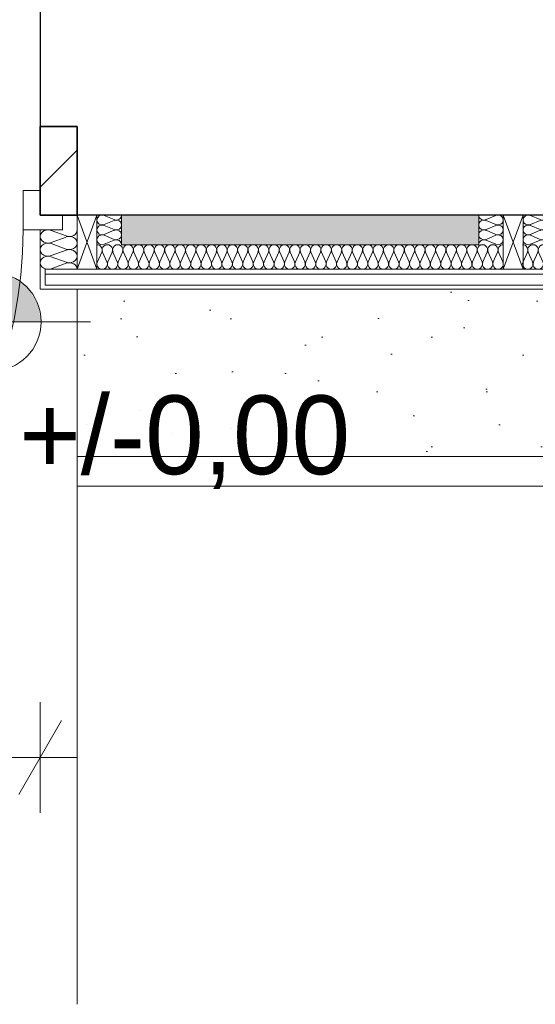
# Model space of a CAD drawing. Extents: x -547885 to -186295, y -25370 to 156194.
# Tile 169 of 256: x -480430 to -479383, y 31255 to 33255. Entities that reach past the tile are written whole.
import ezdxf

# ---------------------------------------------------------------- set-up
doc = ezdxf.new("R2010")
doc.units = 0
doc.header["$MEASUREMENT"] = 0
for name, color, linetype, lineweight in [('Arch drzwi_Nr_Pióra__10', 134, 'Continuous', 18), ('Arch ocieplenie_Nr_Pióra__21', 7, 'Continuous', 9), ('Arch ocieplenie_Nr_Pióra__95', 6, 'Continuous', 13), ('Arch stropy_Nr_Pióra__21', 7, 'Continuous', 9), ('Arch teren_Nr_Pióra__5', 7, 'Continuous', 13), ('Arch zmurowania_Nr_Pióra__21', 7, 'Continuous', 9), ('Arch zmurowania_Nr_Pióra__27', 7, 'Continuous', 35), ('INWENT RZĘDNE_Nr_Pióra__21', 7, 'Continuous', 9), ('INWENT WYMIARY_Nr_Pióra__21', 7, 'Continuous', 9), ('INWENT.ŚCIANY_Nr_Pióra__1', 7, 'Continuous', 25)]:
    doc.layers.add(name, color=color, linetype=linetype, lineweight=lineweight)
for name, color, linetype in [('Arch ocieplenie', 7, 'Continuous'), ('Arch zmurowania', 7, 'Continuous'), ('INWENT RZĘDNE', 7, 'Continuous'), ('INWENT WYMIARY', 7, 'Continuous')]:
    doc.layers.add(name, color=color, linetype=linetype)
for name, color, linetype, lineweight, true_color in [('Arch ocieplenie_Nr_Pióra__44', 7, 'Continuous', 9, 0x029e21), ('Arch okna_Nr_Pióra__82', 7, 'Continuous', 20, 0xaaaaaa), ('Arch wykończenie_Nr_Pióra__9', 7, 'Continuous', 9, 0x3dad99)]:
    doc.layers.add(name, color=color, linetype=linetype, lineweight=lineweight, true_color=true_color)
doc.styles.add('GENERATED_STYLE_2', font='txt')
doc.styles.add('GENERATED_STYLE_4', font='txt')
doc.dimstyles.new('GENERATED_STYLE__5', dxfattribs={"dimtxt": 160.000002, "dimasz": 114, "dimexe": 0.18, "dimexo": 0, "dimgap": 0.09, "dimtad": 1, "dimtih": 1, "dimtoh": 1, "dimdec": 0, "dimlfac": 0.1, "dimzin": 0, "dimdsep": 46, "dimtxsty": 'GENERATED_STYLE_2', "dimblk": 'ARROWHEAD_2', "dimblk1": 'ARROWHEAD_2', "dimblk2": 'ARROWHEAD_2', "dimcen": 0.09, "dimclrd": 7, "dimclre": 7, "dimclrt": 7, "dimazin": 0, "dimtfac": 1, "dimtdec": 4, "dimtmove": 0, "dimatfit": 3, "dimfxl": 0, "dimtolj": 1, "dimtzin": 0, "dimarcsym": 0})
doc.dimstyles.new('GENERATED_STYLE__6', dxfattribs={"dimtxt": 160.000002, "dimasz": 114, "dimexe": 0.18, "dimexo": 0, "dimgap": 0.09, "dimtad": 1, "dimdec": 0, "dimlfac": 0.1, "dimzin": 0, "dimdsep": 46, "dimtxsty": 'GENERATED_STYLE_2', "dimblk": 'ARROWHEAD_2', "dimblk1": 'ARROWHEAD_2', "dimblk2": 'ARROWHEAD_2', "dimcen": 0.09, "dimclrd": 7, "dimclre": 7, "dimclrt": 7, "dimazin": 0, "dimtfac": 1, "dimtdec": 4, "dimtmove": 2, "dimatfit": 3, "dimfxl": 0, "dimtolj": 1, "dimtzin": 0, "dimarcsym": 0})
doc.dimstyles.new('GENERATED_STYLE__7', dxfattribs={"dimtxt": 160.000002, "dimasz": 114, "dimexe": 0.18, "dimexo": 0, "dimgap": 0.09, "dimtad": 1, "dimdec": 0, "dimlfac": 0.1, "dimzin": 0, "dimdsep": 46, "dimtxsty": 'GENERATED_STYLE_2', "dimblk": 'ARROWHEAD_2', "dimblk1": 'ARROWHEAD_2', "dimblk2": 'ARROWHEAD_2', "dimcen": 0.09, "dimclrd": 7, "dimclre": 7, "dimclrt": 7, "dimazin": 0, "dimtfac": 1, "dimtdec": 4, "dimtmove": 0, "dimatfit": 3, "dimfxl": 0, "dimtolj": 1, "dimtzin": 0, "dimarcsym": 0})

# ---------------------------------------------------------------- blocks, each defined once
blk = doc.blocks.new('Izolacja cieplna 14_23', base_point=(-479448.3, 32797.6))
at = {"layer": 'Arch ocieplenie_Nr_Pióra__44', "linetype": 'Continuous'}
for p, q in [((-480263.6, 32782.7), (-480272.4, 32762.5)), ((-480253.1, 32762.5), (-480261.9, 32782.7)), ((-480242.5, 32782.7), (-480251.3, 32762.5)), ((-480231.9, 32762.5), (-480240.7, 32782.7)), ((-480221.3, 32782.7), (-480230.1, 32762.5)), ((-480210.8, 32762.5), (-480219.6, 32782.7)), ((-480200.2, 32782.7), (-480209, 32762.5)), ((-480189.6, 32762.5), (-480198.4, 32782.7)), ((-480179, 32782.7), (-480187.8, 32762.5)), ((-480168.4, 32762.5), (-480177.2, 32782.7)), ((-480157.9, 32782.7), (-480166.7, 32762.5)), ((-480147.3, 32762.5), (-480156.1, 32782.7)), ((-480136.7, 32782.7), (-480145.5, 32762.5)), ((-480126.1, 32762.5), (-480134.9, 32782.7)), ((-480115.6, 32782.7), (-480124.4, 32762.5)), ((-480105, 32762.5), (-480113.8, 32782.7)), ((-480094.4, 32782.7), (-480103.2, 32762.5)), ((-480083.8, 32762.5), (-480092.6, 32782.7)), ((-480073.3, 32782.7), (-480082.1, 32762.5)), ((-480062.7, 32762.5), (-480071.5, 32782.7)), ((-480052.1, 32782.7), (-480060.9, 32762.5)), ((-480041.5, 32762.5), (-480050.3, 32782.7)), ((-480030.9, 32782.7), (-480039.7, 32762.5)), ((-480020.4, 32762.5), (-480029.2, 32782.7)), ((-480009.8, 32782.7), (-480018.6, 32762.5)), ((-479999.2, 32762.5), (-480008, 32782.7)), ((-479988.6, 32782.7), (-479997.4, 32762.5)), ((-479978.1, 32762.5), (-479986.9, 32782.7)), ((-479967.5, 32782.7), (-479976.3, 32762.5)), ((-479956.9, 32762.5), (-479965.7, 32782.7)), ((-479946.3, 32782.7), (-479955.1, 32762.5)), ((-479935.8, 32762.5), (-479944.6, 32782.7)), ((-479925.2, 32782.7), (-479934, 32762.5)), ((-479914.6, 32762.5), (-479923.4, 32782.7)), ((-479904, 32782.7), (-479912.8, 32762.5)), ((-479893.4, 32762.5), (-479902.2, 32782.7)), ((-479882.9, 32782.7), (-479891.7, 32762.5)), ((-479872.3, 32762.5), (-479881.1, 32782.7)), ((-479861.7, 32782.7), (-479870.5, 32762.5)), ((-479851.1, 32762.5), (-479859.9, 32782.7)), ((-479840.6, 32782.7), (-479849.4, 32762.5)), ((-479830, 32762.5), (-479838.8, 32782.7)), ((-479819.4, 32782.7), (-479828.2, 32762.5)), ((-479808.8, 32762.5), (-479817.6, 32782.7)), ((-479798.3, 32782.7), (-479807.1, 32762.5)), ((-479787.7, 32762.5), (-479796.5, 32782.7)), ((-479777.1, 32782.7), (-479785.9, 32762.5)), ((-479766.5, 32762.5), (-479775.3, 32782.7)), ((-479755.9, 32782.7), (-479764.7, 32762.5)), ((-479745.4, 32762.5), (-479754.2, 32782.7)), ((-479734.8, 32782.7), (-479743.6, 32762.5)), ((-479724.2, 32762.5), (-479733, 32782.7)), ((-479713.6, 32782.7), (-479722.4, 32762.5)), ((-479703.1, 32762.5), (-479711.9, 32782.7)), ((-479692.5, 32782.7), (-479701.3, 32762.5)), ((-479681.9, 32762.5), (-479690.7, 32782.7)), ((-479671.3, 32782.7), (-479680.1, 32762.5)), ((-479660.8, 32762.5), (-479669.6, 32782.7)), ((-479650.2, 32782.7), (-479659, 32762.5)), ((-479639.6, 32762.5), (-479648.4, 32782.7)), ((-479629, 32782.7), (-479637.8, 32762.5)), ((-479618.4, 32762.5), (-479627.2, 32782.7)), ((-479607.9, 32782.7), (-479616.7, 32762.5)), ((-479597.3, 32762.5), (-479606.1, 32782.7)), ((-479586.7, 32782.7), (-479595.5, 32762.5)), ((-479576.1, 32762.5), (-479584.9, 32782.7)), ((-479565.6, 32782.7), (-479574.4, 32762.5)), ((-479555, 32762.5), (-479563.8, 32782.7)), ((-479544.4, 32782.7), (-479553.2, 32762.5)), ((-479533.8, 32762.5), (-479542.6, 32782.7)), ((-479523.3, 32782.7), (-479532.1, 32762.5)), ((-479512.7, 32762.5), (-479521.5, 32782.7)), ((-479502.1, 32782.7), (-479510.9, 32762.5)), ((-479491.5, 32762.5), (-479500.3, 32782.7)), ((-479480.9, 32782.7), (-479489.7, 32762.5)), ((-479470.4, 32762.5), (-479479.2, 32782.7)), ((-479459.8, 32782.7), (-479468.6, 32762.5)), ((-479449.2, 32762.5), (-479458, 32782.7))]:
    blk.add_line(p, q, dxfattribs=at)
for centre, start_param, end_param in [((-480273.3, 32787), 1.158004, 3.141593), ((-480252.2, 32787), 1.158004, 5.125183), ((-480231, 32787), 1.158004, 5.125183), ((-480209.9, 32787), 1.158004, 5.125183), ((-480188.7, 32787), 1.158004, 5.125183), ((-480167.6, 32787), 1.158004, 5.125183), ((-480146.4, 32787), 1.158004, 5.125183), ((-480125.2, 32787), 1.158004, 5.125183), ((-480104.1, 32787), 1.158004, 5.125183), ((-480082.9, 32787), 1.158004, 5.125183), ((-480061.8, 32787), 1.158004, 5.125183), ((-480040.6, 32787), 1.158004, 5.125183), ((-480019.5, 32787), 1.158004, 5.125183), ((-479998.3, 32787), 1.158004, 5.125183), ((-479977.2, 32787), 1.158004, 5.125183), ((-479956, 32787), 1.158004, 5.125183), ((-479934.9, 32787), 1.158004, 5.125183), ((-479913.7, 32787), 1.158004, 5.125183), ((-479892.6, 32787), 1.158004, 5.125183), ((-479871.4, 32787), 1.158004, 5.125183), ((-479850.2, 32787), 1.158004, 5.125183), ((-479829.1, 32787), 1.158004, 5.125183), ((-479807.9, 32787), 1.158004, 5.125183), ((-479786.8, 32787), 1.158004, 5.125183), ((-479765.6, 32787), 1.158004, 5.125183), ((-479744.5, 32787), 1.158004, 5.125183), ((-479723.3, 32787), 1.158004, 5.125183), ((-479702.2, 32787), 1.158004, 5.125183), ((-479681, 32787), 1.158004, 5.125183), ((-479659.9, 32787), 1.158004, 5.125183), ((-479638.7, 32787), 1.158004, 5.125183), ((-479617.6, 32787), 1.158004, 5.125183), ((-479596.4, 32787), 1.158004, 5.125183), ((-479575.2, 32787), 1.158004, 5.125183), ((-479554.1, 32787), 1.158004, 5.125183), ((-479532.9, 32787), 1.158004, 5.125183), ((-479511.8, 32787), 1.158004, 5.125183), ((-479490.6, 32787), 1.158004, 5.125183), ((-479469.5, 32787), 1.158004, 5.125183), ((-479448.3, 32787), 3.141593, 5.125182), ((-480262.7, 32758.3), 4.299595, 8.266775), ((-480241.6, 32758.3), 4.299595, 8.266775), ((-480220.4, 32758.3), 4.299595, 8.266775), ((-480199.3, 32758.3), 4.299595, 8.266775), ((-480178.1, 32758.3), 4.299595, 8.266775), ((-480157, 32758.3), 4.299595, 8.266775), ((-480135.8, 32758.3), 4.299595, 8.266775), ((-480114.7, 32758.3), 4.299595, 8.266775), ((-480093.5, 32758.3), 4.299595, 8.266775), ((-480072.4, 32758.3), 4.299595, 8.266775), ((-480051.2, 32758.3), 4.299595, 8.266775), ((-480030.1, 32758.3), 4.299595, 8.266775), ((-480008.9, 32758.3), 4.299595, 8.266775), ((-479987.7, 32758.3), 4.299595, 8.266775), ((-479966.6, 32758.3), 4.299595, 8.266775), ((-479945.4, 32758.3), 4.299595, 8.266775), ((-479924.3, 32758.3), 4.299595, 8.266775), ((-479903.1, 32758.3), 4.299595, 8.266775), ((-479882, 32758.3), 4.299595, 8.266775), ((-479860.8, 32758.3), 4.299595, 8.266775), ((-479839.7, 32758.3), 4.299595, 8.266775), ((-479818.5, 32758.3), 4.299595, 8.266775), ((-479797.4, 32758.3), 4.299595, 8.266775), ((-479776.2, 32758.3), 4.299595, 8.266775), ((-479755.1, 32758.3), 4.299595, 8.266775), ((-479733.9, 32758.3), 4.299595, 8.266775), ((-479712.7, 32758.3), 4.299595, 8.266775), ((-479691.6, 32758.3), 4.299595, 8.266775), ((-479670.4, 32758.3), 4.299595, 8.266775), ((-479649.3, 32758.3), 4.299595, 8.266775), ((-479628.1, 32758.3), 4.299595, 8.266775), ((-479607, 32758.3), 4.299595, 8.266775), ((-479585.8, 32758.3), 4.299595, 8.266775), ((-479564.7, 32758.3), 4.299595, 8.266775), ((-479543.5, 32758.3), 4.299595, 8.266775), ((-479522.4, 32758.3), 4.299595, 8.266775), ((-479501.2, 32758.3), 4.299595, 8.266775), ((-479480.1, 32758.3), 4.299595, 8.266775), ((-479458.9, 32758.3), 4.299595, 8.266775)]:
    blk.add_ellipse(centre, major_axis=(0, -10.6), ratio=0.994621, start_param=start_param, end_param=end_param, dxfattribs=at)
blk = doc.blocks.new('Izolacja cieplna 14_24', base_point=(-480313.3, 32747.6))
at = {"layer": 'Arch ocieplenie_Nr_Pióra__44', "linetype": 'Continuous'}
for p, q in [((-480335.7, 32815.4), (-480366, 32826.5)), ((-480366, 32802.1), (-480335.7, 32813.2)), ((-480335.7, 32788.8), (-480366, 32799.8)), ((-480366, 32775.4), (-480335.7, 32786.5)), ((-480335.7, 32762.1), (-480366, 32773.2)), ((-480366, 32748.8), (-480335.7, 32759.8))]:
    blk.add_line(p, q, dxfattribs=at)
for centre, start_param, end_param in [((-480372.4, 32814.3), 4.299595, 8.266775), ((-480329.3, 32827.6), 1.158004, 3.141593), ((-480329.3, 32801), 1.158004, 5.125183), ((-480372.4, 32787.6), 4.299595, 8.266775), ((-480372.4, 32761), 4.299595, 8.266775), ((-480329.3, 32774.3), 1.158004, 5.125183), ((-480329.3, 32747.6), 3.141593, 5.125182)]:
    blk.add_ellipse(centre, major_axis=(-16, 0), ratio=0.835908, start_param=start_param, end_param=end_param, dxfattribs=at)
blk = doc.blocks.new('Izolacja cieplna 14_25', base_point=(-480223.3, 32797.6))
at = {"layer": 'Arch ocieplenie_Nr_Pióra__44', "linetype": 'Continuous'}
for p, q in [((-480238.2, 32848.5), (-480258.4, 32856.8)), ((-480258.4, 32838.5), (-480238.2, 32846.8)), ((-480238.2, 32828.5), (-480258.4, 32836.8)), ((-480258.4, 32818.5), (-480238.2, 32826.8)), ((-480238.2, 32808.5), (-480258.4, 32816.8)), ((-480258.4, 32798.5), (-480238.2, 32806.8))]:
    blk.add_line(p, q, dxfattribs=at)
for centre, start_param, end_param in [((-480262.7, 32847.6), 4.299595, 8.266775), ((-480234, 32857.6), 1.158004, 3.141593), ((-480262.7, 32827.6), 4.299595, 8.266775), ((-480234, 32837.6), 1.158004, 5.125183), ((-480262.7, 32807.6), 4.299595, 8.266775), ((-480234, 32817.6), 1.158004, 5.125183), ((-480234, 32797.6), 3.141593, 5.125182)]:
    blk.add_ellipse(centre, major_axis=(-10.6, 0), ratio=0.940381, start_param=start_param, end_param=end_param, dxfattribs=at)
blk = doc.blocks.new('Izolacja cieplna 14_26', base_point=(-479498.3, 32797.6))
at = {"layer": 'Arch ocieplenie_Nr_Pióra__44', "linetype": 'Continuous'}
for p, q in [((-479483.4, 32848.5), (-479463.2, 32856.8)), ((-479463.2, 32838.5), (-479483.4, 32846.8)), ((-479483.4, 32828.5), (-479463.2, 32836.8)), ((-479463.2, 32818.5), (-479483.4, 32826.8)), ((-479483.4, 32808.5), (-479463.2, 32816.8)), ((-479463.2, 32798.5), (-479483.4, 32806.8))]:
    blk.add_line(p, q, dxfattribs=at)
for centre, start_param, end_param in [((-479487.7, 32857.6), 6.283185, 8.266774), ((-479459, 32847.6), 1.158003, 5.125183), ((-479487.7, 32837.6), 4.299595, 8.266774), ((-479459, 32827.6), 1.158003, 5.125183), ((-479487.7, 32817.6), 4.299595, 8.266774), ((-479459, 32807.6), 1.158003, 5.125183), ((-479487.7, 32797.6), 4.299596, 6.283185)]:
    blk.add_ellipse(centre, major_axis=(-10.6, 0), ratio=0.940381, start_param=start_param, end_param=end_param, dxfattribs=at)
blk = doc.blocks.new('Izolacja cieplna 14_30', base_point=(-479358.3, 32797.6))
at = {"layer": 'Arch ocieplenie_Nr_Pióra__44', "linetype": 'Continuous'}
for p, q in [((-479373.2, 32848.5), (-479393.4, 32856.8)), ((-479393.4, 32838.5), (-479373.2, 32846.8)), ((-479373.2, 32828.5), (-479393.4, 32836.8)), ((-479393.4, 32818.5), (-479373.2, 32826.8)), ((-479373.2, 32808.5), (-479393.4, 32816.8)), ((-479393.4, 32798.5), (-479373.2, 32806.8))]:
    blk.add_line(p, q, dxfattribs=at)
for centre, start_param, end_param in [((-479397.7, 32847.6), 4.299595, 8.266775), ((-479369, 32857.6), 1.158004, 3.141593), ((-479397.7, 32827.6), 4.299595, 8.266775), ((-479369, 32837.6), 1.158004, 5.125183), ((-479397.7, 32807.6), 4.299595, 8.266775), ((-479369, 32817.6), 1.158004, 5.125183), ((-479369, 32797.6), 3.141593, 5.125182)]:
    blk.add_ellipse(centre, major_axis=(-10.6, 0), ratio=0.940381, start_param=start_param, end_param=end_param, dxfattribs=at)
blk = doc.blocks.new('Izolacja cieplna 14_205', base_point=(-479409.2, 32797.6))
at = {"layer": 'Arch ocieplenie_Nr_Pióra__44', "linetype": 'Continuous'}
for p, q in [((-479408.3, 32762.5), (-479399.5, 32782.7)), ((-479397.7, 32782.7), (-479388.9, 32762.5)), ((-479387.1, 32762.5), (-479378.3, 32782.7)), ((-479376.5, 32782.7), (-479367.7, 32762.5)), ((-479366, 32762.5), (-479357.2, 32782.7)), ((-479355.4, 32782.7), (-479346.6, 32762.5)), ((-479344.8, 32762.5), (-479336, 32782.7)), ((-479334.2, 32782.7), (-479325.4, 32762.5)), ((-479323.6, 32762.5), (-479314.8, 32782.7)), ((-479313, 32782.7), (-479304.2, 32762.5)), ((-479302.4, 32762.5), (-479293.6, 32782.7)), ((-479291.8, 32782.7), (-479283, 32762.5)), ((-479281.3, 32762.5), (-479272.4, 32782.7)), ((-479270.7, 32782.7), (-479261.9, 32762.5)), ((-479260.1, 32762.5), (-479251.3, 32782.7)), ((-479249.5, 32782.7), (-479240.7, 32762.5)), ((-479238.9, 32762.5), (-479230.1, 32782.7)), ((-479228.3, 32782.7), (-479219.5, 32762.5)), ((-479217.7, 32762.5), (-479208.9, 32782.7)), ((-479207.1, 32782.7), (-479198.3, 32762.5)), ((-479196.6, 32762.5), (-479187.7, 32782.7)), ((-479186, 32782.7), (-479177.2, 32762.5)), ((-479175.4, 32762.5), (-479166.6, 32782.7)), ((-479164.8, 32782.7), (-479156, 32762.5)), ((-479154.2, 32762.5), (-479145.4, 32782.7)), ((-479143.6, 32782.7), (-479134.8, 32762.5)), ((-479133, 32762.5), (-479124.2, 32782.7)), ((-479122.4, 32782.7), (-479113.6, 32762.5)), ((-479111.8, 32762.5), (-479103, 32782.7)), ((-479101.3, 32782.7), (-479092.4, 32762.5)), ((-479090.7, 32762.5), (-479081.9, 32782.7)), ((-479080.1, 32782.7), (-479071.3, 32762.5)), ((-479069.5, 32762.5), (-479060.7, 32782.7)), ((-479058.9, 32782.7), (-479050.1, 32762.5)), ((-479048.3, 32762.5), (-479039.5, 32782.7)), ((-479037.7, 32782.7), (-479028.9, 32762.5)), ((-479027.1, 32762.5), (-479018.3, 32782.7)), ((-479016.6, 32782.7), (-479007.7, 32762.5)), ((-479006, 32762.5), (-478997.2, 32782.7)), ((-478995.4, 32782.7), (-478986.6, 32762.5)), ((-478984.8, 32762.5), (-478976, 32782.7)), ((-478974.2, 32782.7), (-478965.4, 32762.5)), ((-478963.6, 32762.5), (-478954.8, 32782.7)), ((-478953, 32782.7), (-478944.2, 32762.5)), ((-478942.4, 32762.5), (-478933.6, 32782.7)), ((-478931.8, 32782.7), (-478923, 32762.5)), ((-478921.3, 32762.5), (-478912.4, 32782.7)), ((-478910.7, 32782.7), (-478901.9, 32762.5)), ((-478900.1, 32762.5), (-478891.3, 32782.7)), ((-478889.5, 32782.7), (-478880.7, 32762.5)), ((-478878.9, 32762.5), (-478870.1, 32782.7)), ((-478868.3, 32782.7), (-478859.5, 32762.5)), ((-478857.7, 32762.5), (-478848.9, 32782.7)), ((-478847.1, 32782.7), (-478838.3, 32762.5)), ((-478836.6, 32762.5), (-478827.7, 32782.7)), ((-478826, 32782.7), (-478817.2, 32762.5)), ((-478815.4, 32762.5), (-478806.6, 32782.7)), ((-478804.8, 32782.7), (-478796, 32762.5)), ((-478794.2, 32762.5), (-478785.4, 32782.7)), ((-478783.6, 32782.7), (-478774.8, 32762.5)), ((-478773, 32762.5), (-478764.2, 32782.7)), ((-478762.4, 32782.7), (-478753.6, 32762.5)), ((-478751.8, 32762.5), (-478743, 32782.7)), ((-478741.3, 32782.7), (-478732.4, 32762.5)), ((-478730.7, 32762.5), (-478721.9, 32782.7)), ((-478720.1, 32782.7), (-478711.3, 32762.5)), ((-478709.5, 32762.5), (-478700.7, 32782.7)), ((-478698.9, 32782.7), (-478690.1, 32762.5)), ((-478688.3, 32762.5), (-478679.5, 32782.7)), ((-478677.7, 32782.7), (-478668.9, 32762.5)), ((-478667.1, 32762.5), (-478658.3, 32782.7)), ((-478656.6, 32782.7), (-478647.7, 32762.5)), ((-478646, 32762.5), (-478637.2, 32782.7)), ((-478635.4, 32782.7), (-478626.6, 32762.5)), ((-478624.8, 32762.5), (-478616, 32782.7)), ((-478614.2, 32782.7), (-478605.4, 32762.5)), ((-478603.6, 32762.5), (-478594.8, 32782.7)), ((-478593, 32782.7), (-478584.2, 32762.5))]:
    blk.add_line(p, q, dxfattribs=at)
for centre, start_param, end_param in [((-479409.2, 32787), 4.299596, 6.283185), ((-479388, 32787), 4.299595, 8.266774), ((-479366.9, 32787), 4.299595, 8.266774), ((-479345.7, 32787), 4.299595, 8.266774), ((-479324.5, 32787), 4.299595, 8.266774), ((-479303.3, 32787), 4.299595, 8.266774), ((-479282.1, 32787), 4.299595, 8.266774), ((-479261, 32787), 4.299595, 8.266774), ((-479239.8, 32787), 4.299595, 8.266774), ((-479218.6, 32787), 4.299595, 8.266774), ((-479197.4, 32787), 4.299595, 8.266774), ((-479176.3, 32787), 4.299595, 8.266774), ((-479155.1, 32787), 4.299595, 8.266774), ((-479133.9, 32787), 4.299595, 8.266774), ((-479112.7, 32787), 4.299595, 8.266774), ((-479091.6, 32787), 4.299595, 8.266774), ((-479070.4, 32787), 4.299595, 8.266774), ((-479049.2, 32787), 4.299595, 8.266774), ((-479028, 32787), 4.299595, 8.266774), ((-479006.9, 32787), 4.299595, 8.266774), ((-478985.7, 32787), 4.299595, 8.266774), ((-478964.5, 32787), 4.299595, 8.266774), ((-478943.3, 32787), 4.299595, 8.266774), ((-478922.1, 32787), 4.299595, 8.266774), ((-478901, 32787), 4.299595, 8.266774), ((-478879.8, 32787), 4.299595, 8.266774), ((-478858.6, 32787), 4.299595, 8.266774), ((-478837.4, 32787), 4.299595, 8.266774), ((-478816.3, 32787), 4.299595, 8.266774), ((-478795.1, 32787), 4.299595, 8.266774), ((-478773.9, 32787), 4.299595, 8.266774), ((-478752.7, 32787), 4.299595, 8.266774), ((-478731.6, 32787), 4.299595, 8.266774), ((-478710.4, 32787), 4.299595, 8.266774), ((-478689.2, 32787), 4.299595, 8.266774), ((-478668, 32787), 4.299595, 8.266774), ((-478646.9, 32787), 4.299595, 8.266774), ((-478625.7, 32787), 4.299595, 8.266774), ((-478604.5, 32787), 4.299595, 8.266774), ((-478583.3, 32787), 6.283185, 8.266774), ((-479398.6, 32758.3), 1.158003, 5.125183), ((-479377.4, 32758.3), 1.158003, 5.125183), ((-479356.3, 32758.3), 1.158003, 5.125183), ((-479335.1, 32758.3), 1.158003, 5.125183), ((-479313.9, 32758.3), 1.158003, 5.125183), ((-479292.7, 32758.3), 1.158003, 5.125183), ((-479271.6, 32758.3), 1.158003, 5.125183), ((-479250.4, 32758.3), 1.158003, 5.125183), ((-479229.2, 32758.3), 1.158003, 5.125183), ((-479208, 32758.3), 1.158003, 5.125183), ((-479186.9, 32758.3), 1.158003, 5.125183), ((-479165.7, 32758.3), 1.158003, 5.125183), ((-479144.5, 32758.3), 1.158003, 5.125183), ((-479123.3, 32758.3), 1.158003, 5.125183), ((-479102.1, 32758.3), 1.158003, 5.125183), ((-479081, 32758.3), 1.158003, 5.125183), ((-479059.8, 32758.3), 1.158003, 5.125183), ((-479038.6, 32758.3), 1.158003, 5.125183), ((-479017.4, 32758.3), 1.158003, 5.125183), ((-478996.3, 32758.3), 1.158003, 5.125183), ((-478975.1, 32758.3), 1.158003, 5.125183), ((-478953.9, 32758.3), 1.158003, 5.125183), ((-478932.7, 32758.3), 1.158003, 5.125183), ((-478911.6, 32758.3), 1.158003, 5.125183), ((-478890.4, 32758.3), 1.158003, 5.125183), ((-478869.2, 32758.3), 1.158003, 5.125183), ((-478848, 32758.3), 1.158003, 5.125183), ((-478826.9, 32758.3), 1.158003, 5.125183), ((-478805.7, 32758.3), 1.158003, 5.125183), ((-478784.5, 32758.3), 1.158003, 5.125183), ((-478763.3, 32758.3), 1.158003, 5.125183), ((-478742.1, 32758.3), 1.158003, 5.125183), ((-478721, 32758.3), 1.158003, 5.125183), ((-478699.8, 32758.3), 1.158003, 5.125183), ((-478678.6, 32758.3), 1.158003, 5.125183), ((-478657.4, 32758.3), 1.158003, 5.125183), ((-478636.3, 32758.3), 1.158003, 5.125183), ((-478615.1, 32758.3), 1.158003, 5.125183), ((-478593.9, 32758.3), 1.158003, 5.125183)]:
    blk.add_ellipse(centre, major_axis=(0, 10.6), ratio=0.995679, start_param=start_param, end_param=end_param, dxfattribs=at)
blk = doc.blocks.new('Ściana_7', base_point=(-480313.3, 33037.6))
at = {"layer": 'Arch zmurowania_Nr_Pióra__21', "linetype": 'Continuous'}
h = blk.add_hatch(dxfattribs=at)
h.set_pattern_fill('Common_Brick', color=256, style=0, pattern_type=2)
h.set_pattern_definition([(45, (0, 0), (-91.923878, 91.923878), [])])
h.paths.add_polyline_path([(-480313.3, 33037.6), (-480388.3, 33037.6), (-480388.3, 32857.6), (-480313.3, 32857.6)], flags=0)
at = {"layer": 'Arch zmurowania_Nr_Pióra__27', "linetype": 'Continuous'}
for p, q in [((-480313.3, 33037.6), (-480388.3, 33037.6)), ((-480388.3, 33037.6), (-480388.3, 32857.6)), ((-480313.3, 32857.6), (-480313.3, 33037.6)), ((-480388.3, 32857.6), (-480313.3, 32857.6))]:
    blk.add_line(p, q, dxfattribs=at)
blk = doc.blocks.new('*D614')
at = {"layer": 'INWENT WYMIARY_Nr_Pióra__21', "linetype": 'Continuous'}
for p, q in [((-481358.3, 31643.8), (-481358.3, 31868.8)), ((-480388.3, 31643.8), (-480388.3, 31868.8)), ((-481315, 31831.3), (-481401.6, 31681.3)), ((-480431.6, 31681.3), (-480345, 31831.3)), ((-481431.7, 31756.3), (-481358.3, 31756.3)), ((-481358.3, 31756.3), (-480388.3, 31756.3)), ((-480388.3, 31756.3), (-480315, 31756.3))]:
    blk.add_line(p, q, dxfattribs=at)
at = {"layer": 'INWENT WYMIARY_Nr_Pióra__21', "insert": (-480975.7, 31788.3), "char_height": 160, "attachment_point": 7, "style": 'GENERATED_STYLE_2'}
blk.add_mtext('{97}', dxfattribs=at)
blk = doc.blocks.new('ARROWHEAD_2')
at = {"color": 0, "linetype": 'Continuous', "lineweight": 0}
for p, q in [((-0.378, -0.655), (0.378, 0.655)), ((0, 0), (-1, 0))]:
    blk.add_line(p, q, dxfattribs=at)
blk = doc.blocks.new('*D654')
at = {"layer": 'INWENT WYMIARY_Nr_Pióra__21', "linetype": 'Continuous'}
for p, q in [((-471242.1, 45147.6), (-471242.1, 45221)), ((-471317.1, 45190.9), (-471167.1, 45104.3)), ((-471129.6, 45147.6), (-471354.6, 45147.6)), ((-471242.1, 45087.6), (-471242.1, 45147.6)), ((-471167.1, 45044.3), (-471317.1, 45130.9)), ((-471129.6, 45087.6), (-471354.6, 45087.6))]:
    blk.add_line(p, q, dxfattribs=at)
at = {"layer": 'INWENT WYMIARY_Nr_Pióra__21', "char_height": 160, "attachment_point": 7, "rotation": 90, "style": 'GENERATED_STYLE_2'}
for s, insert in [('{6}', (-471274.1, 45248.7)), ('{1\xa0238}', (-471274.1, 38667.2))]:
    blk.add_mtext(s, dxfattribs=dict(at, insert=insert))
blk = doc.blocks.new('*D655')
at = {"layer": 'INWENT WYMIARY_Nr_Pióra__21', "linetype": 'Continuous'}
for p, q in [((-471020.1, 45147.6), (-471020.1, 45221)), ((-470945.1, 45104.3), (-471095.1, 45190.9)), ((-470907.6, 45147.6), (-471132.6, 45147.6)), ((-471020.1, 32707.6), (-471020.1, 45147.6)), ((-471095.1, 32750.9), (-470945.1, 32664.3)), ((-470907.6, 32707.6), (-471132.6, 32707.6)), ((-471020.1, 32634.3), (-471020.1, 32707.6))]:
    blk.add_line(p, q, dxfattribs=at)
at = {"layer": 'INWENT WYMIARY_Nr_Pióra__21', "insert": (-471052.1, 38697.2), "char_height": 160, "attachment_point": 7, "rotation": 90, "style": 'GENERATED_STYLE_2'}
blk.add_mtext('{1\xa0244}', dxfattribs=at)
blk = doc.blocks.new('Koty wysokościowe_7', base_point=(-480486.5, 32641))
at = {"layer": 'INWENT RZĘDNE_Nr_Pióra__21', "linetype": 'Continuous'}
for points in [[(-480486.5, 32641), (-480386.5, 32641), (-480394.1, 32679.3), (-480415.8, 32711.7), (-480448.2, 32733.4), (-480486.5, 32741)], [(-480486.5, 32641), (-480586.5, 32641), (-480578.9, 32602.7), (-480557.2, 32570.3), (-480524.8, 32548.6), (-480486.5, 32541)]]:
    blk.add_hatch(color=256, dxfattribs=at).paths.add_polyline_path(points, flags=0)
for p, q in [((-480486.5, 32441), (-480486.5, 32841)), ((-480686.5, 32641), (-480286.5, 32641))]:
    blk.add_line(p, q, dxfattribs=at)
blk.add_circle((-480486.5, 32641), 100, dxfattribs=at)
at = {"layer": 'INWENT RZĘDNE_Nr_Pióra__21', "insert": (-480431.2, 32301.8), "char_height": 160, "attachment_point": 7, "style": 'GENERATED_STYLE_4'}
blk.add_mtext('{+/-0,00}', dxfattribs=at)

msp = doc.modelspace()

# ---------------------------------------------------------------- hatches: boundary and pattern name
at = {"layer": 'Arch ocieplenie_Nr_Pióra__95', "linetype": 'Continuous', "lineweight": 25}
msp.add_hatch(color=214, dxfattribs=at).paths.add_polyline_path([(-479498.3, 32797.6), (-479498.3, 32857.6), (-480223.3, 32857.6), (-480223.3, 32797.6)], flags=0)
at = {"layer": 'Arch okna_Nr_Pióra__82', "linetype": 'Continuous'}
h = msp.add_hatch(dxfattribs=at)
h.set_pattern_fill('Render', color=256, style=0, pattern_type=2)
h.set_pattern_definition([(45, (0, 350), (-111.36932, 111.36932), [0, -105, 0, -157.5]), (110, (350, 350), (148.00159, 53.86817), [0, -77, 0, -133])])
h.paths.add_polyline_path([(-480313.3, 32707.6), (-474143.3, 32707.6), (-474143.3, 32367.6), (-480313.3, 32367.6)], flags=0)

# ---------------------------------------------------------------- linework, layer by layer
at = {"layer": 'Arch drzwi_Nr_Pióra__10', "linetype": 'Continuous'}
for p, q in [((-480388.3, 32907.6), (-480423.3, 32907.6)), ((-480423.3, 32907.6), (-480423.3, 32827.6)), ((-480343.3, 32857.6), (-480343.3, 32827.6)), ((-480423.3, 32827.6), (-480343.3, 32827.6))]:
    msp.add_line(p, q, dxfattribs=at)
msp.add_arc((-481323.3, 32827.6), 900, 270, 0, dxfattribs=at)
at = {"layer": 'Arch ocieplenie_Nr_Pióra__21', "linetype": 'Continuous', "flags": 128}
msp.add_lwpolyline([(-479498.3, 32797.6), (-479498.3, 32857.6), (-480223.3, 32857.6), (-480223.3, 32797.6)], close=True, dxfattribs=at)
at = {"layer": 'Arch stropy_Nr_Pióra__21', "linetype": 'Continuous'}
msp.add_line((-480313.3, 32707.6), (-480313.3, 31255.1), dxfattribs=at)
at = {"layer": 'Arch teren_Nr_Pióra__5', "linetype": 'Continuous'}
for p, q in [((-480313.3, 32367.6), (-474143.3, 32367.6)), ((-480313.3, 32307.6), (-474143.3, 32307.6))]:
    msp.add_line(p, q, dxfattribs=at)
at = {"layer": 'Arch wykończenie_Nr_Pióra__9', "linetype": 'Continuous'}
for p, q in [((-480273.3, 32857.6), (-480313.3, 32747.6)), ((-480313.3, 32857.6), (-480273.3, 32747.6)), ((-480313.3, 32857.6), (-480313.3, 32747.6)), ((-480273.3, 32857.6), (-480313.3, 32857.6)), ((-480273.3, 32747.6), (-480273.3, 32857.6)), ((-479408.3, 32857.6), (-479448.3, 32747.6)), ((-479448.3, 32857.6), (-479408.3, 32747.6)), ((-479448.3, 32857.6), (-479448.3, 32747.6)), ((-479408.3, 32857.6), (-479448.3, 32857.6)), ((-479408.3, 32747.6), (-479408.3, 32857.6)), ((-480388.3, 32707.6), (-480388.3, 32827.6)), ((-480388.3, 32707.6), (-480388.3, 32827.6)), ((-480378.3, 32715.6), (-480378.3, 32747.6)), ((-477638.3, 32747.6), (-480378.3, 32747.6)), ((-477638.3, 32737.6), (-480378.3, 32737.6)), ((-480313.3, 32747.6), (-480273.3, 32747.6)), ((-479448.3, 32747.6), (-479408.3, 32747.6)), ((-477638.3, 32715.6), (-480378.3, 32715.6)), ((-477628.3, 32707.6), (-480388.3, 32707.6)), ((-480388.3, 32707.6), (-477628.3, 32707.6))]:
    msp.add_line(p, q, dxfattribs=at)
at = {"layer": 'INWENT.ŚCIANY_Nr_Pióra__1', "linetype": 'Continuous'}
for p, q in [((-480388.3, 33467.6), (-480388.3, 33037.6)), ((-480388.3, 33037.6), (-480313.3, 33037.6)), ((-480313.3, 32857.6), (-480313.3, 33037.6)), ((-477698.3, 32857.6), (-480313.3, 32857.6))]:
    msp.add_line(p, q, dxfattribs=at)

# ---------------------------------------------------------------- block references
at = {"layer": 'Arch ocieplenie', "color": 104, "linetype": 'Continuous', "lineweight": 13, "true_color": 0x029e21}
for name, p in [('Izolacja cieplna 14_25', (-480223.3, 32797.6)), ('Izolacja cieplna 14_26', (-479498.3, 32797.6)), ('Izolacja cieplna 14_30', (-479358.3, 32797.6)), ('Izolacja cieplna 14_24', (-480313.3, 32747.6)), ('Izolacja cieplna 14_23', (-479448.3, 32797.6)), ('Izolacja cieplna 14_205', (-479409.2, 32797.6))]:
    msp.add_blockref(name, p, dxfattribs=at)
at = {"layer": 'Arch zmurowania'}
msp.add_blockref('Ściana_7', (-480313.3, 33037.6), dxfattribs=at)
at = {"layer": 'INWENT RZĘDNE'}
msp.add_blockref('Koty wysokościowe_7', (-480486.5, 32641), dxfattribs=at)

# ---------------------------------------------------------------- dimensions: what is measured, and where the dimension line sits
at = {"layer": 'INWENT WYMIARY', "linetype": 'Continuous'}
for base, p1, dimstyle, picture, middle in [((-471242.1, 32707.6), (-471873.3, 45087.6), 'GENERATED_STYLE__6', '*D654', (-471354.1, 45309.4)), ((-471020.1, 32707.6), (-471873.3, 32707.6), 'GENERATED_STYLE__7', '*D655', (-471132.1, 38970.8))]:
    dim = msp.add_linear_dim(base=base, p1=p1, p2=(-488783.3, 45147.6), angle=90, dimstyle=dimstyle, dxfattribs=at)
    dim.commit()
    dim.dimension.update_dxf_attribs({"geometry": picture, "text_midpoint": middle})
dim = msp.add_linear_dim(base=(-481358.3, 31756.3), p1=(-481358.3, 32707.6), p2=(-480388.3, 32707.6), dimstyle='GENERATED_STYLE__5', dxfattribs=at)
dim.commit()
dim.dimension.update_dxf_attribs({"geometry": '*D614', "text_midpoint": (-480854.3, 31868.3)})

doc.saveas('drawing.dxf')
